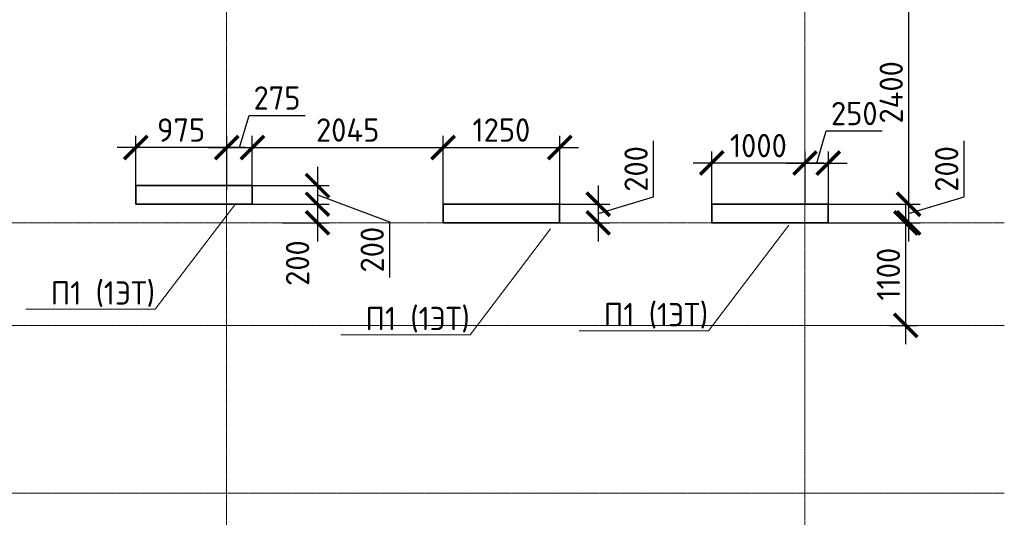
# Model space of a CAD drawing. Header units: millimetres. Extents: x 263826 to 1718326, y -423071 to 70137.
# Tile 219 of 256: x 465988 to 476543, y -37236 to -31898. Entities that reach past the tile are written whole.
import ezdxf
from ezdxf import colors
from ezdxf.entities.mleader import LeaderData, LeaderLine
from ezdxf.math import Vec2, Vec3

# ---------------------------------------------------------------- set-up
doc = ezdxf.new("R2010")
doc.units = ezdxf.units.MM
doc.linetypes.add('______5', pattern=[1100, 800, -100, 100, -100])
doc.linetypes.add('осевая', pattern=[50.8, 31.75, -6.35, 6.35, -6.35])
doc.layers.add('Колонна_ бетон', color=7, linetype='Continuous', lineweight=50, true_color=0xb4b496)
for name, color, linetype, lineweight in [('Оси', 40, '______5', 18), ('подоснова', 151, 'Continuous', 5), ('размер', 1, 'Continuous', 25), ('РАЗМЕРЫ', 1, 'Continuous', 9), ('СТЕНЫ', 3, 'Continuous', 30)]:
    doc.layers.add(name, color=color, linetype=linetype, lineweight=lineweight)
doc.styles.add('GOST-2.304_Type-B', font='GOST_Common.ttf')
doc.dimstyles.new('СПДС', dxfattribs={"dimscale": 100, "dimtxt": 2.5, "dimasz": 2.5, "dimexe": 1.25, "dimexo": 0, "dimtad": 1, "dimdec": 0, "dimtxsty": 'GOST-2.304_Type-B', "dimblk": 'ARCHTICK', "dimcen": 2.5, "dimdle": 2, "dimadec": 0, "dimazin": 2, "dimtfac": 0.75, "dimtdec": 0, "dimtmove": 1, "dimatfit": 3, "dimfxl": 1, "dimtolj": 1, "dimarcsym": 1})

# ---------------------------------------------------------------- blocks, each defined once
blk = doc.blocks.new('оси2')
at = {"layer": 'Оси', "color": 16, "linetype": 'осевая', "lineweight": 0, "ltscale": 0.5, "transparency": 33554687}
for p, q in [((1024245.5, 5465.4), (1024245.5, -20739.3)), ((1030445.5, 5465.4), (1030445.5, -20739.3)), ((979200, -4392.9), (1032582.1, -4392.9)), ((979200, -5492.9), (1032582.1, -5492.9)), ((979200, -7292.9), (1032582.1, -7292.9))]:
    blk.add_line(p, q, dxfattribs=at)
blk = doc.blocks.new('_ArchTick')
at = {"color": 0, "linetype": 'ByBlock', "const_width": 0.15}
blk.add_lwpolyline([(-0.5, -0.5), (0.5, 0.5)], dxfattribs=at)
blk = doc.blocks.new('*D155')
at = {"layer": 'DEFPOINTS', "color": 0, "lineweight": 0, "transparency": 16777216}
for p in [(468482, -33270), (468207, -33728), (468482, -33728)]:
    blk.add_point(p, dxfattribs=at)
at = {"layer": 'РАЗМЕРЫ', "color": 0, "lineweight": -2, "transparency": 16777216}
for p, q in [((468344, -33270), (468447, -32926)), ((468447, -32926), (469047, -32926)), ((468207, -33728), (468207, -33145)), ((468482, -33728), (468482, -33145)), ((468007, -33270), (468682, -33270))]:
    blk.add_line(p, q, dxfattribs=at)
at = {"layer": 'РАЗМЕРЫ', "color": 0, "lineweight": -2, "transparency": 16777216, "xscale": 250, "yscale": 250, "zscale": 250, "rotation": 180}
blk.add_blockref('_ArchTick', (468207, -33270), dxfattribs=at)
at = {"layer": 'РАЗМЕРЫ', "color": 0, "lineweight": -2, "transparency": 16777216, "xscale": 250, "yscale": 250, "zscale": 250}
blk.add_blockref('_ArchTick', (468482, -33270), dxfattribs=at)
at = {"layer": 'РАЗМЕРЫ', "color": 0, "lineweight": 0, "transparency": 16777216, "insert": (468747, -32738), "char_height": 250, "attachment_point": 5, "style": 'GOST-2.304_Type-B'}
blk.add_mtext('\\A1;275', dxfattribs=at)
blk = doc.blocks.new('*D156')
at = {"layer": 'DEFPOINTS', "color": 0, "lineweight": 0, "transparency": 16777216}
for p in [(467232, -33270), (467232, -33728), (468207, -33728)]:
    blk.add_point(p, dxfattribs=at)
at = {"layer": 'РАЗМЕРЫ', "color": 0, "lineweight": -2, "transparency": 16777216}
for p, q in [((467232, -33728), (467232, -33145)), ((468207, -33728), (468207, -33145)), ((468407, -33270), (467032, -33270))]:
    blk.add_line(p, q, dxfattribs=at)
at = {"layer": 'РАЗМЕРЫ', "color": 0, "lineweight": -2, "transparency": 16777216, "xscale": 250, "yscale": 250, "zscale": 250, "rotation": 180}
blk.add_blockref('_ArchTick', (467232, -33270), dxfattribs=at)
at = {"layer": 'РАЗМЕРЫ', "color": 0, "lineweight": -2, "transparency": 16777216, "xscale": 250, "yscale": 250, "zscale": 250}
blk.add_blockref('_ArchTick', (468207, -33270), dxfattribs=at)
at = {"layer": 'РАЗМЕРЫ', "color": 0, "lineweight": 0, "transparency": 16777216, "insert": (467719, -33082), "char_height": 250, "attachment_point": 5, "style": 'GOST-2.304_Type-B'}
blk.add_mtext('\\A1;975', dxfattribs=at)
blk = doc.blocks.new('*D157')
at = {"layer": 'DEFPOINTS', "color": 0, "lineweight": 0, "transparency": 16777216}
for p in [(468482, -33678, -200), (468482, -33878, -200), (469180, -33878)]:
    blk.add_point(p, dxfattribs=at)
at = {"layer": 'РАЗМЕРЫ', "color": 0, "lineweight": -2, "transparency": 16777216}
for p, q in [((469180, -33478), (469180, -34078)), ((468482, -33678), (469305, -33678)), ((468482, -33878), (469305, -33878)), ((469180, -33778), (469954, -34065)), ((469954, -34065), (469954, -34665))]:
    blk.add_line(p, q, dxfattribs=at)
at = {"layer": 'РАЗМЕРЫ', "color": 0, "lineweight": -2, "transparency": 16777216, "xscale": 250, "yscale": 250, "zscale": 250}
for p, rotation in [((469180, -33678), 90), ((469180, -33878), 270)]:
    blk.add_blockref('_ArchTick', p, dxfattribs=dict(at, rotation=rotation))
at = {"layer": 'РАЗМЕРЫ', "color": 0, "lineweight": 0, "transparency": 16777216, "insert": (469767, -34365), "char_height": 250, "attachment_point": 5, "rotation": 90, "style": 'GOST-2.304_Type-B'}
blk.add_mtext('\\A1;200', dxfattribs=at)
blk = doc.blocks.new('*D158')
at = {"layer": 'DEFPOINTS', "color": 0, "lineweight": 0, "transparency": 16777216}
for p in [(468893, -33878), (468805, -34078, -560), (469180, -34078)]:
    blk.add_point(p, dxfattribs=at)
at = {"layer": 'РАЗМЕРЫ', "color": 0, "lineweight": -2, "transparency": 16777216}
for p, q in [((469180, -33678), (469180, -34278)), ((468893, -33878), (469305, -33878)), ((468805, -34078), (469305, -34078))]:
    blk.add_line(p, q, dxfattribs=at)
at = {"layer": 'РАЗМЕРЫ', "color": 0, "lineweight": -2, "transparency": 16777216, "xscale": 250, "yscale": 250, "zscale": 250}
for p, rotation in [((469180, -33878), 90), ((469180, -34078), 270)]:
    blk.add_blockref('_ArchTick', p, dxfattribs=dict(at, rotation=rotation))
at = {"layer": 'РАЗМЕРЫ', "color": 0, "lineweight": 0, "transparency": 16777216, "insert": (468967, -34509), "char_height": 250, "attachment_point": 5, "rotation": 90, "style": 'GOST-2.304_Type-B'}
blk.add_mtext('\\A1;200', dxfattribs=at)
blk = doc.blocks.new('*D159')
at = {"layer": 'DEFPOINTS', "color": 0, "lineweight": 0, "transparency": 16777216}
for p in [(470527, -33270), (468482, -33728), (470527, -33928)]:
    blk.add_point(p, dxfattribs=at)
at = {"layer": 'РАЗМЕРЫ', "color": 0, "lineweight": -2, "transparency": 16777216}
for p, q in [((468482, -33728), (468482, -33145)), ((470527, -33928), (470527, -33145)), ((468282, -33270), (470727, -33270))]:
    blk.add_line(p, q, dxfattribs=at)
at = {"layer": 'РАЗМЕРЫ', "color": 0, "lineweight": -2, "transparency": 16777216, "xscale": 250, "yscale": 250, "zscale": 250, "rotation": 180}
blk.add_blockref('_ArchTick', (468482, -33270), dxfattribs=at)
at = {"layer": 'РАЗМЕРЫ', "color": 0, "lineweight": -2, "transparency": 16777216, "xscale": 250, "yscale": 250, "zscale": 250}
blk.add_blockref('_ArchTick', (470527, -33270), dxfattribs=at)
at = {"layer": 'РАЗМЕРЫ', "color": 0, "lineweight": 0, "transparency": 16777216, "insert": (469504, -33082), "char_height": 250, "attachment_point": 5, "style": 'GOST-2.304_Type-B'}
blk.add_mtext('\\A1;2045', dxfattribs=at)
blk = doc.blocks.new('*D160')
at = {"layer": 'DEFPOINTS', "color": 0, "lineweight": 0, "transparency": 16777216}
for p in [(471777, -33270), (470527, -33928), (471777, -33928)]:
    blk.add_point(p, dxfattribs=at)
at = {"layer": 'РАЗМЕРЫ', "color": 0, "lineweight": -2, "transparency": 16777216}
for p, q in [((470527, -33928), (470527, -33145)), ((471777, -33928), (471777, -33145)), ((470327, -33270), (471977, -33270))]:
    blk.add_line(p, q, dxfattribs=at)
at = {"layer": 'РАЗМЕРЫ', "color": 0, "lineweight": -2, "transparency": 16777216, "xscale": 250, "yscale": 250, "zscale": 250, "rotation": 180}
blk.add_blockref('_ArchTick', (470527, -33270), dxfattribs=at)
at = {"layer": 'РАЗМЕРЫ', "color": 0, "lineweight": -2, "transparency": 16777216, "xscale": 250, "yscale": 250, "zscale": 250}
blk.add_blockref('_ArchTick', (471777, -33270), dxfattribs=at)
at = {"layer": 'РАЗМЕРЫ', "color": 0, "lineweight": 0, "transparency": 16777216, "insert": (471152, -33082), "char_height": 250, "attachment_point": 5, "style": 'GOST-2.304_Type-B'}
blk.add_mtext('\\A1;1250', dxfattribs=at)
blk = doc.blocks.new('*D161')
at = {"layer": 'DEFPOINTS', "color": 0, "lineweight": 0, "transparency": 16777216}
for p in [(471777, -33878), (471777, -34078, -560), (472189, -34078)]:
    blk.add_point(p, dxfattribs=at)
at = {"layer": 'РАЗМЕРЫ', "color": 0, "lineweight": -2, "transparency": 16777216}
for p, q in [((472783, -33799), (472783, -33199)), ((472189, -33678), (472189, -34278)), ((471777, -33878), (472314, -33878)), ((472189, -33978), (472783, -33799)), ((471777, -34078), (472314, -34078))]:
    blk.add_line(p, q, dxfattribs=at)
at = {"layer": 'РАЗМЕРЫ', "color": 0, "lineweight": -2, "transparency": 16777216, "xscale": 250, "yscale": 250, "zscale": 250}
for p, rotation in [((472189, -33878), 90), ((472189, -34078), 270)]:
    blk.add_blockref('_ArchTick', p, dxfattribs=dict(at, rotation=rotation))
at = {"layer": 'РАЗМЕРЫ', "color": 0, "lineweight": 0, "transparency": 16777216, "insert": (472596, -33499), "char_height": 250, "attachment_point": 5, "rotation": 90, "style": 'GOST-2.304_Type-B'}
blk.add_mtext('\\A1;200', dxfattribs=at)
blk = doc.blocks.new('*D146')
at = {"layer": 'DEFPOINTS', "color": 0, "transparency": 16777216}
for p in [(474961, -34078, -560), (475488, -34078), (475319, -35178, -560)]:
    blk.add_point(p, dxfattribs=at)
at = {"layer": 'РАЗМЕРЫ', "color": 0, "lineweight": -2, "transparency": 16777216}
for p, q in [((475488, -35378), (475488, -33878)), ((474961, -34078), (475613, -34078)), ((475319, -35178), (475613, -35178))]:
    blk.add_line(p, q, dxfattribs=at)
at = {"layer": 'РАЗМЕРЫ', "color": 0, "lineweight": -2, "transparency": 16777216, "xscale": 250, "yscale": 250, "zscale": 250}
for p, rotation in [((475488, -34078), 90), ((475488, -35178), 270)]:
    blk.add_blockref('_ArchTick', p, dxfattribs=dict(at, rotation=rotation))
at = {"layer": 'РАЗМЕРЫ', "color": 0, "lineweight": 0, "transparency": 16777216, "insert": (475301, -34628), "char_height": 250, "attachment_point": 5, "rotation": 90, "style": 'GOST-2.304_Type-B'}
blk.add_mtext('\\A1;1100', dxfattribs=at)
blk = doc.blocks.new('*D180')
at = {"layer": 'DEFPOINTS', "color": 0, "transparency": 16777216}
for p in [(473407, -33436), (474407, -33782), (473407, -33928)]:
    blk.add_point(p, dxfattribs=at)
at = {"layer": 'размер', "color": 0, "lineweight": -2, "transparency": 16777216}
for p, q in [((473407, -33928), (473407, -33311)), ((474407, -33782), (474407, -33311)), ((474607, -33436), (473207, -33436))]:
    blk.add_line(p, q, dxfattribs=at)
at = {"layer": 'размер', "color": 0, "lineweight": -2, "transparency": 16777216, "xscale": 250, "yscale": 250, "zscale": 250, "rotation": 180}
blk.add_blockref('_ArchTick', (473407, -33436), dxfattribs=at)
at = {"layer": 'размер', "color": 0, "lineweight": -2, "transparency": 16777216, "xscale": 250, "yscale": 250, "zscale": 250}
blk.add_blockref('_ArchTick', (474407, -33436), dxfattribs=at)
at = {"layer": 'размер', "color": 0, "transparency": 16777216, "insert": (473907, -33249), "char_height": 250, "attachment_point": 5, "style": 'GOST-2.304_Type-B'}
blk.add_mtext('\\A1;1000', dxfattribs=at)
blk = doc.blocks.new('*D230')
at = {"layer": 'DEFPOINTS', "color": 0, "transparency": 16777216}
for p in [(474657, -31478, -560), (474657, -33878, -560), (475518, -33878)]:
    blk.add_point(p, dxfattribs=at)
at = {"layer": 'РАЗМЕРЫ', "color": 0, "lineweight": -2, "transparency": 16777216}
for p, q in [((475518, -31278), (475518, -34078)), ((474657, -31478), (475643, -31478)), ((474657, -33878), (475643, -33878))]:
    blk.add_line(p, q, dxfattribs=at)
at = {"layer": 'РАЗМЕРЫ', "color": 0, "lineweight": -2, "transparency": 16777216, "xscale": 250, "yscale": 250, "zscale": 250}
for p, rotation in [((475518, -31478), 90), ((475518, -33878), 270)]:
    blk.add_blockref('_ArchTick', p, dxfattribs=dict(at, rotation=rotation))
at = {"layer": 'РАЗМЕРЫ', "color": 0, "lineweight": 0, "transparency": 16777216, "insert": (475331, -32678), "char_height": 250, "attachment_point": 5, "rotation": 90, "style": 'GOST-2.304_Type-B'}
blk.add_mtext('\\A1;2400', dxfattribs=at)
blk = doc.blocks.new('*D231')
at = {"layer": 'DEFPOINTS', "color": 0, "transparency": 16777216}
for p in [(474657, -33878, -560), (474657, -34078, -560), (475518, -34078)]:
    blk.add_point(p, dxfattribs=at)
at = {"layer": 'РАЗМЕРЫ', "color": 0, "lineweight": -2, "transparency": 16777216}
for p, q in [((476112, -33799), (476112, -33199)), ((475518, -33678), (475518, -34278)), ((474657, -33878), (475643, -33878)), ((475518, -33978), (476112, -33799)), ((474657, -34078), (475643, -34078))]:
    blk.add_line(p, q, dxfattribs=at)
at = {"layer": 'РАЗМЕРЫ', "color": 0, "lineweight": -2, "transparency": 16777216, "xscale": 250, "yscale": 250, "zscale": 250}
for p, rotation in [((475518, -33878), 90), ((475518, -34078), 270)]:
    blk.add_blockref('_ArchTick', p, dxfattribs=dict(at, rotation=rotation))
at = {"layer": 'РАЗМЕРЫ', "color": 0, "lineweight": 0, "transparency": 16777216, "insert": (475925, -33499), "char_height": 250, "attachment_point": 5, "rotation": 90, "style": 'GOST-2.304_Type-B'}
blk.add_mtext('\\A1;200', dxfattribs=at)
blk = doc.blocks.new('*D232')
at = {"layer": 'DEFPOINTS', "color": 0, "transparency": 16777216}
for p in [(474657, -33436), (474407, -33878, -560), (474657, -33878)]:
    blk.add_point(p, dxfattribs=at)
at = {"layer": 'РАЗМЕРЫ', "color": 0, "lineweight": -2, "transparency": 16777216}
for p, q in [((474532, -33436), (474635, -33092)), ((474635, -33092), (475235, -33092)), ((474407, -33878), (474407, -33311)), ((474657, -33878), (474657, -33311)), ((474207, -33436), (474857, -33436))]:
    blk.add_line(p, q, dxfattribs=at)
at = {"layer": 'РАЗМЕРЫ', "color": 0, "lineweight": -2, "transparency": 16777216, "xscale": 250, "yscale": 250, "zscale": 250, "rotation": 180}
blk.add_blockref('_ArchTick', (474407, -33436), dxfattribs=at)
at = {"layer": 'РАЗМЕРЫ', "color": 0, "lineweight": -2, "transparency": 16777216, "xscale": 250, "yscale": 250, "zscale": 250}
blk.add_blockref('_ArchTick', (474657, -33436), dxfattribs=at)
at = {"layer": 'РАЗМЕРЫ', "color": 0, "lineweight": 0, "transparency": 16777216, "insert": (474935, -32905), "char_height": 250, "attachment_point": 5, "style": 'GOST-2.304_Type-B'}
blk.add_mtext('\\A1;250', dxfattribs=at)
blk = doc.blocks.new('_None')

msp = doc.modelspace()

# ---------------------------------------------------------------- linework, layer by layer
at = {"layer": 'Колонна_ бетон', "color": 180, "linetype": 'Continuous', "lineweight": 35, "transparency": 33554687}
for p, q in [((467231.62953, -33677.56843, -7257.37226), (467231.62953, -33877.56843, -7257.37226)), ((468481.6295, -33677.56843, -7257.37226), (467231.62953, -33677.56843, -7257.37226)), ((468481.6295, -33877.56843, -7257.37226), (468481.6295, -33677.56843, -7257.37226)), ((468481.6295, -33877.56843, -7257.37226), (467231.62953, -33877.56843, -7257.37226)), ((470526.62956, -33877.56843, -7257.37226), (470526.62956, -34077.56843, -7257.37226)), ((471776.62953, -33877.56843, -7257.37226), (470526.62956, -33877.56843, -7257.37226)), ((471776.62953, -33877.56843, -7257.37226), (471776.62953, -34077.56843, -7257.37226)), ((470526.62956, -34077.56843, -7257.37226), (471776.62953, -34077.56843, -7257.37226))]:
    msp.add_line(p, q, dxfattribs=at)
at = {"layer": 'Колонна_ бетон', "color": 180, "linetype": 'Continuous', "lineweight": 35, "transparency": 33554687, "elevation": -7617.37226}
msp.add_lwpolyline([(474656.76965, -33877.56827), (473406.77003, -33877.56827), (473406.77003, -34077.56843), (474656.76965, -34077.56843)], close=True, dxfattribs=at)
at = {"layer": 'СТЕНЫ', "linetype": 'Continuous', "transparency": 33554687}
for p, q in [((473406.62953, -33877.56843, -7257.37226), (474406.6295, -33877.56843, -7257.37226)), ((473406.62953, -34077.56843, -7257.37226), (473406.62953, -33877.56843, -7257.37226)), ((473406.62953, -34077.56843, -7257.37226), (474406.6295, -34077.56843, -7257.37226))]:
    msp.add_line(p, q, dxfattribs=at)

# ---------------------------------------------------------------- block references
at = {"layer": 'РАЗМЕРЫ'}
msp.add_blockref('оси2', (-556038.78144, -29684.68687, -7617.37226), dxfattribs=at)

# ---------------------------------------------------------------- dimensions: what is measured, and where the dimension line sits
at = {"layer": 'размер', "color": 146, "true_color": 0x006272}
dim = msp.add_linear_dim(base=(473406.77967, -33436.09629, -7417.37226), p1=(474406.77964, -33781.80622, -7417.37226), p2=(473406.77967, -33927.56843, -7417.37226), dimstyle='СПДС', dxfattribs=at)
dim.commit()
dim.dimension.update_dxf_attribs({"geometry": '*D180', "text_midpoint": (473906.77965, -33248.59629, -7417.37226)})
at = {"layer": 'РАЗМЕРЫ', "color": 146, "lineweight": 0}
for base, p1, p2, picture, middle in [((475518.48526, -33877.56827, -7057.37226), (474656.77152, -31477.56827, -7617.37226), (474656.76965, -33877.56827, -7617.37226), '*D230', (475330.98526, -32677.56827, -7057.37226)), ((475518.48526, -34077.56843, -7057.37226), (474656.76965, -33877.56827, -7617.37226), (474656.76965, -34077.56843, -7617.37226), '*D231', (475924.73526, -33736.94335, -7057.37226))]:
    dim = msp.add_linear_dim(base=base, p1=p1, p2=p2, angle=90, dimstyle='СПДС', dxfattribs=at)
    dim.commit()
    dim.dimension.update_dxf_attribs({"geometry": picture, "text_midpoint": middle})
at = {"layer": 'РАЗМЕРЫ', "color": 146, "lineweight": 0, "true_color": 0x006272}
for base, p1, p2, picture, middle in [((468481.77964, -33269.74714, -7057.37226), (468206.63187, -33727.56336, -7057.37226), (468481.77964, -33727.56336, -7057.37226), '*D155', (468509.83075, -32738.49714, -7057.37226)), ((467231.77353, -33269.74714, -7057.37226), (468206.63187, -33727.56336, -7057.37226), (467231.77353, -33727.56336, -7057.37226), '*D156', (467719.2027, -33082.24714, -7057.37226)), ((470526.77475, -33269.74714, -7057.37226), (468481.77964, -33727.56336, -7057.37226), (470526.77475, -33927.56336, -7057.37226), '*D159', (469504.2772, -33082.24714, -7057.37226)), ((471776.78086, -33269.74714, -7057.37226), (470526.77475, -33927.56336, -7057.37226), (471776.78086, -33927.56336, -7057.37226), '*D160', (471151.77781, -33082.24714, -7057.37226))]:
    dim = msp.add_linear_dim(base=base, p1=p1, p2=p2, dimstyle='СПДС', override={"dimtofl": 0}, dxfattribs=at)
    dim.commit()
    dim.dimension.update_dxf_attribs({"geometry": picture, "text_midpoint": middle})
dim = msp.add_linear_dim(base=(474656.76965, -33436.09629, -7057.37226), p1=(474406.73505, -33877.56827, -7617.37226), p2=(474656.76965, -33877.56827, -7057.37226), dimstyle='СПДС', dxfattribs=at)
dim.commit()
dim.dimension.update_dxf_attribs({"geometry": '*D232', "text_midpoint": (474697.37735, -32904.84629, -7057.37226)})
dim = msp.add_linear_dim(base=(472189.34995, -34077.56843, -7057.37226), p1=(471776.62953, -33877.56843, -7057.37226), p2=(471776.77967, -34077.56843, -7617.37226), angle=90, dimstyle='СПДС', override={"dimtofl": 0}, dxfattribs=at)
dim.commit()
dim.dimension.update_dxf_attribs({"geometry": '*D161', "text_midpoint": (472595.59995, -33736.94343, -7057.37226)})
for base, p1, p2, picture, middle in [((469179.84995, -33877.56843, -7057.37226), (468481.77964, -33677.56843, -7257.37226), (468481.6295, -33877.56843, -7257.37226), '*D157', (469954.34995, -34127.56909, -7057.37226)), ((469179.84995, -34077.56843, -7057.37226), (468893.23972, -33877.56843, -7057.37226), (468804.84995, -34077.56843, -7617.37226), '*D158', (469154.84995, -34509.24714, -7057.37226))]:
    dim = msp.add_linear_dim(base=base, p1=p1, p2=p2, angle=90, dimstyle='СПДС', override={"dimtofl": 0}, dxfattribs=at)
    dim.commit()
    dim.dimension.update_dxf_attribs({"geometry": picture, "text_midpoint": middle, "dimtype": 160})
dim = msp.add_linear_dim(base=(475488.34995, -34077.56843, -7057.37226), p1=(475319.34995, -35177.56843, -7617.37226), p2=(474961.34995, -34077.56843, -7617.37226), angle=90, dimstyle='СПДС', dxfattribs=at)
dim.commit()
dim.dimension.update_dxf_attribs({"geometry": '*D146', "text_midpoint": (475300.84995, -34627.56843, -7057.37226)})

# ---------------------------------------------------------------- leaders
at = {"layer": 'подоснова', "color": 4, "ltscale": 0.3}
ml = msp.add_multileader_mtext('Standard', dxfattribs=at)
ml.set_content('П1 (1ЭТ)', color=4, style='GOST-2.304_Type-B')
ml.set_leader_properties(color=256, linetype='ByLayer', lineweight=15)
ml.set_arrow_properties(name='NONE')
ml.build(insert=Vec2(0, 0))
ml.multileader.update_dxf_attribs({"text_left_attachment_type": 6, "text_right_attachment_type": 6, "dogleg_length": 0.1, "arrow_head_size": 18})
ctx = ml.context
ctx.base_point, ctx.char_height, ctx.arrow_head_size, ctx.landing_gap_size, ctx.plane_origin = Vec3(466316.40524, -35004.64754), 250, 18, 20, Vec3(458461.44001, -33736.74146)
ctx.left_attachment, ctx.right_attachment, ctx.text_align_type = 6, 6, 1
notes = []
notes.append((ctx, [(1, (1, 1, 0), (467442.1113, -35004.64754), (-1, 0), 0.1, [(0, [(468304.37536, -33868.92931)], 0, [])])]))
ctx.mtext.insert, ctx.mtext.alignment, ctx.mtext.flow_direction = Vec3(466879.20827, -34704.64754), 2, 5
ml = msp.add_multileader_mtext('Standard', dxfattribs=at)
ml.set_content('П1 (1ЭТ)', color=4, style='GOST-2.304_Type-B')
ml.set_leader_properties(color=256, linetype='ByLayer', lineweight=15)
ml.set_arrow_properties(name='NONE')
ml.build(insert=Vec2(0, 0))
ml.multileader.update_dxf_attribs({"text_left_attachment_type": 6, "text_right_attachment_type": 6, "dogleg_length": 0.1, "arrow_head_size": 18})
ctx = ml.context
ctx.base_point, ctx.char_height, ctx.arrow_head_size, ctx.landing_gap_size, ctx.plane_origin = Vec3(469690.35591, -35278.83981), 250, 18, 20, Vec3(461835.39069, -34010.93373)
ctx.left_attachment, ctx.right_attachment, ctx.text_align_type = 6, 6, 1
notes.append((ctx, [(1, (1, 1, 0), (470816.06197, -35278.83981), (-1, 0), 0.1, [(0, [(471678.32604, -34143.12159)], 0, [])])]))
ctx.mtext.insert, ctx.mtext.alignment, ctx.mtext.flow_direction = Vec3(470253.15894, -34978.83981), 2, 5
ml = msp.add_multileader_mtext('Standard', dxfattribs=at)
ml.set_content('П1 (1ЭТ)', color=4, style='GOST-2.304_Type-B')
ml.set_leader_properties(color=256, linetype='ByLayer', lineweight=15)
ml.set_arrow_properties(name='NONE')
ml.build(insert=Vec2(0, 0))
ml.multileader.update_dxf_attribs({"text_left_attachment_type": 6, "text_right_attachment_type": 6, "dogleg_length": 0.1, "arrow_head_size": 18})
ctx = ml.context
ctx.base_point, ctx.char_height, ctx.arrow_head_size, ctx.landing_gap_size, ctx.plane_origin = Vec3(472245.81463, -35237.0412), 250, 18, 20, Vec3(464390.84941, -33969.13512)
ctx.left_attachment, ctx.right_attachment, ctx.text_align_type = 6, 6, 1
notes.append((ctx, [(1, (1, 1, 0), (473371.52069, -35237.0412), (-1, 0), 0.1, [(0, [(474233.78475, -34101.32297)], 0, [])])]))
ctx.mtext.insert, ctx.mtext.alignment, ctx.mtext.flow_direction = Vec3(472808.61766, -34937.0412), 2, 5
for ctx, leaders in notes:
    for number, flags, end, landing, length, lines in leaders:
        leader = LeaderData()
        leader.index, (leader.has_last_leader_line, leader.has_dogleg_vector, leader.attachment_direction) = number, flags
        leader.last_leader_point, leader.dogleg_vector, leader.dogleg_length = Vec3(end), Vec3(landing), length
        for number, points, colour, breaks in lines:
            line = LeaderLine()
            line.index, line.vertices, line.color, line.breaks = number, Vec3.list(points), colors.encode_raw_color(colour), breaks
            leader.lines.append(line)
        ctx.leaders.append(leader)

doc.saveas('drawing.dxf')
